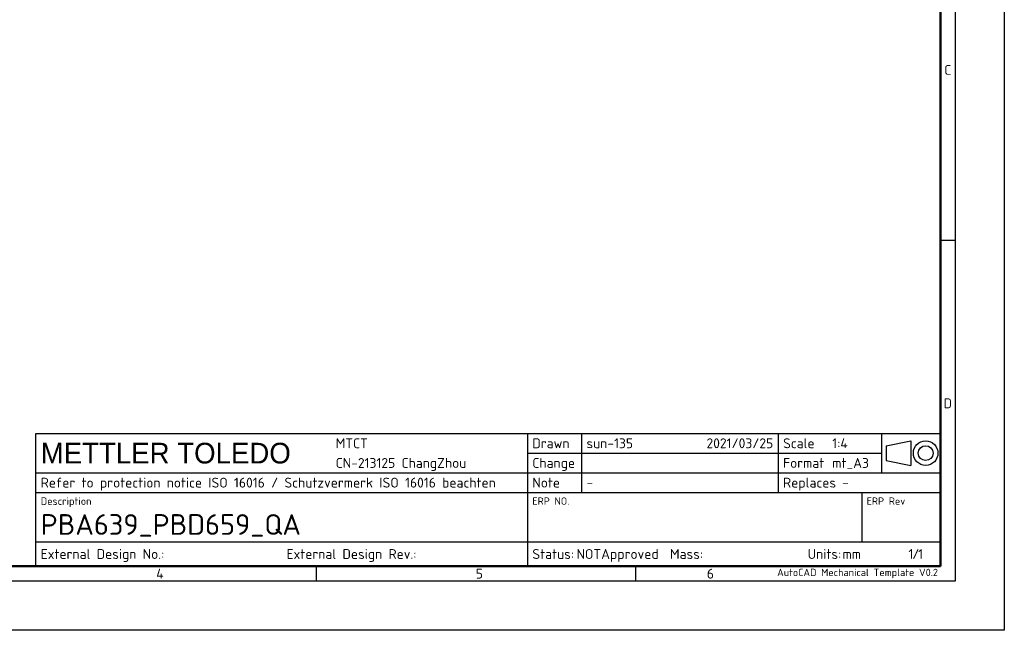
# Model space of a CAD drawing. Header units: millimetres. Extents: x 0 to 1680, y 0 to 1188.
# Tile 14 of 22: x 879 to 1680, y 0 to 496. Entities that reach past the tile are written whole.
import ezdxf
from ezdxf.enums import TextEntityAlignment as Align

# ---------------------------------------------------------------- set-up
doc = ezdxf.new("R2010")
doc.units = ezdxf.units.MM
doc.header["$LTSCALE"] = 4
doc.layers.add('AM_BOR', color=7, linetype='Continuous', lineweight=50)
doc.styles.add('MT logo', font='avgcbol.ttf')
doc.styles.add('Note', font='isocpeur.ttf')

# ---------------------------------------------------------------- blocks, each defined once
blk = doc.blocks.new('MT_ISO_A3')
at = {"layer": 'AM_BOR', "lineweight": 25}
for p, q in [((410, 287), (410, 10)), ((407, 79.25), (410, 79.25)), ((280, 13), (280, 10)), ((345, 13), (345, 10)), ((410, 10), (20, 10))]:
    blk.add_line(p, q, dxfattribs=at)
at = {"layer": 'AM_BOR', "lineweight": 50}
for p, q in [((407, 284), (407, 13)), ((407, 13), (23, 13))]:
    blk.add_line(p, q, dxfattribs=at)
at = {"layer": 'Defpoints', "lineweight": 25}
for p, q in [((420, 297), (420, 0)), ((420, 0), (0, 0))]:
    blk.add_line(p, q, dxfattribs=at)
at = {"layer": 'AM_BOR', "lineweight": 25, "char_height": 2, "style": 'Note'}
for s, insert, attachment_point in [('\\fISOCPEUR|b0|i0;\\H2.0000;C', (408.5, 113.87), 5), ('\\fISOCPEUR|b0|i0;\\H2.0000;D', (408.5, 46.12), 5), ('\\fISOCPEUR|b0|i0;\\H2.0000;4', (247.5, 11.5), 4), ('\\fISOCPEUR|b0|i0;\\H2.0000;5', (312.5, 11.5), 4), ('\\fISOCPEUR|b0|i0;\\H2.0000;6', (359.5, 11.5), 4)]:
    blk.add_mtext(s, dxfattribs=dict(at, insert=insert, attachment_point=attachment_point))
blk = doc.blocks.new('MT-ISO-TITLE')
at = {"layer": 'AM_BOR', "lineweight": 25}
for p, q in [((-184, 27), (0, 27)), ((-184, 0), (-184, 27)), ((-84, 27), (-84, 0)), ((-73, 27), (-73, 15)), ((-33, 27), (-33, 15)), ((-12, 27), (-12, 19)), ((0, 27), (0, 0)), ((-11, 24.5), (-6, 25.5)), ((-11, 24.5), (-11, 21.5)), ((-6, 25.5), (-6, 20.5)), ((-84, 23), (-12, 23)), ((-11, 21.5), (-6, 20.5)), ((-184, 19), (0, 19)), ((-184, 15), (0, 15)), ((-16, 15), (-16, 5)), ((-184, 5), (0, 5)), ((0, 0), (-184, 0))]:
    blk.add_line(p, q, dxfattribs=at)
for radius in [2.5, 1.5]:
    blk.add_circle((-3, 23), radius, dxfattribs=at)
at = {"layer": 'AM_BOR', "lineweight": 25, "style": 'Note'}
for s, p in [('Scale', (-32, 25)), ('Drawn', (-83, 25)), ('Change', (-83, 21)), ('Format', (-32, 21)), ('Refer to protection notice ISO 16016 / Schutzvermerk ISO 16016 beachten', (-183, 17)), ('Replaces', (-32, 17)), ('Note', (-83, 17)), ('External Design No.:', (-183, 2.5)), ('External Design Rev.:', (-133, 2.5)), ('Status:', (-83, 2.5)), ('Mass:', (-55, 2.5)), ('Units:', (-27, 2.5))]:
    blk.add_text(s, height=2, dxfattribs=at).set_placement(p, align=Align.MIDDLE_LEFT)
for s, height, p in [('Description', 1.5217, (-183, 14)), ('ERP NO.', 1.5, (-83, 14)), ('ERP Rev', 1.5, (-15, 14))]:
    blk.add_text(s, height=height, dxfattribs=at).set_placement(p, align=Align.TOP_LEFT)
blk.add_text('/', height=2, dxfattribs=at).set_placement((-5, 2.5), align=Align.MIDDLE_CENTER)
blk.add_text('AutoCAD Mechanical Template V0.2', height=1.5, dxfattribs=at).set_placement((-0.5, -0.5), align=Align.TOP_RIGHT)
at = {"layer": 'AM_BOR', "lineweight": 25}
for tag, height, style, p in [('PLANT{19}', 2, 'Note', (-123, 25)), ('GEN-TITLE-NAME{11}', 2, 'Note', (-72, 25)), ('GEN-TITLE-SCA{4.0}', 2, 'Note', (-22, 25)), ('GEN-TITLE-CMPNY{13.8}', 4.2, 'MT logo', (-183, 23)), ('ADDRESS{19}', 2, 'Note', (-123, 21)), ('GEN-TITLE-ISSM{11}', 2, 'Note', (-72, 21)), ('GEN-TITLE-SIZ{4.0}', 2, 'Note', (-22, 21)), ('NOTE{19}', 2, 'Note', (-72, 17)), ('REPLACES{9}', 2, 'Note', (-20, 17)), ('GEN-TITLE-DES1{23.3}', 4.2, 'Note', (-183, 8.5)), ('GEN-TITLE-NR{15.7}', 4.2, 'Note', (-83, 8.5)), ('GEN-TITLE-DWG{11}', 2, 'Note', (-157.96, 2.5)), ('GEN-TITLE-DWGREV{10}', 2, 'Note', (-106.49, 2.5))]:
    blk.add_attdef(tag, text='', height=height, dxfattribs=dict(at, style=style)).set_placement(p, align=Align.MIDDLE_LEFT)
at = {"layer": 'AM_BOR', "lineweight": 25, "style": 'Note'}
for tag, p in [('GEN-TITLE-DAT{7}', (-34, 25)), ('GEN-TITLE-ISSD{7}', (-34, 21))]:
    blk.add_attdef(tag, text='', height=2, dxfattribs=at).set_placement(p, align=Align.MIDDLE_RIGHT)
blk.add_attdef('GEN-TITLE-DES2{54.3}', text='', height=1.5, dxfattribs=at).set_placement((-166.5, 14), align=Align.TOP_LEFT)
blk.add_attdef('GEN-TITLE-REV{3.3}', text='', height=4.2, dxfattribs=at).set_placement((-8, 8.5), align=Align.MIDDLE_CENTER)
at = {"layer": 'AM_BOR', "lineweight": 25, "style": 'Note', "flags": 8}
for tag, p in [('GEN-TITLE-DACT{8.3}', (-74.02, 2.5)), ('GEN-TITLE-WT{10}', (-48, 2.5)), ('GEN-TITLE-LUNIT{4.3}', (-19.9, 2.5)), ('GEN-TITLE-SHEETS{2}', (-4.5, 2.5))]:
    blk.add_attdef(tag, text='', height=2, dxfattribs=at).set_placement(p, align=Align.MIDDLE_LEFT)
blk.add_attdef('GEN-TITLE-SHEET{2}', text='', height=2, dxfattribs=at).set_placement((-5.5, 2.5), align=Align.MIDDLE_RIGHT)

msp = doc.modelspace()

# ---------------------------------------------------------------- block references
at = {"lineweight": 0, "xscale": 4, "yscale": 4, "zscale": 4}
msp.add_blockref('MT_ISO_A3', (0, 0), dxfattribs=at)
at = {"lineweight": 0}
ref = msp.add_blockref('MT-ISO-TITLE', (1628, 52), dxfattribs=dict(at, xscale=4, yscale=4, zscale=4))
ref.add_attrib('GEN-TITLE-DES1{23.3}', 'PBA639_PBD659_QA', dxfattribs={"layer": 'AM_BOR', "lineweight": 25, "height": 16.8, "style": 'Note'}).set_placement((896, 86), align=Align.MIDDLE_LEFT)
ref.add_attrib('GEN-TITLE-NAME{11}', 'sun-135', dxfattribs={"layer": 'AM_BOR', "lineweight": 25, "height": 8, "style": 'Note'}).set_placement((1340, 152), align=Align.MIDDLE_LEFT)
ref.add_attrib('GEN-TITLE-DAT{7}', '2021/03/25', dxfattribs={"layer": 'AM_BOR', "lineweight": 25, "height": 8, "style": 'Note'}).set_placement((1492, 152), align=Align.MIDDLE_RIGHT)
ref.add_attrib('GEN-TITLE-SCA{4.0}', '1:4', dxfattribs={"layer": 'AM_BOR', "lineweight": 25, "height": 8, "style": 'Note'}).set_placement((1540, 152), align=Align.MIDDLE_LEFT)
ref.add_attrib('GEN-TITLE-SIZ{4.0}', 'mt_A3', dxfattribs={"layer": 'AM_BOR', "lineweight": 25, "height": 8, "style": 'Note'}).set_placement((1540, 136), align=Align.MIDDLE_LEFT)
ref.add_attrib('NOTE{19}', '-', dxfattribs={"layer": 'AM_BOR', "lineweight": 25, "height": 8, "style": 'Note'}).set_placement((1340, 120), align=Align.MIDDLE_LEFT)
ref.add_attrib('REPLACES{9}', '-', dxfattribs={"layer": 'AM_BOR', "lineweight": 25, "height": 8, "style": 'Note'}).set_placement((1548, 120), align=Align.MIDDLE_LEFT)
ref.add_attrib('GEN-TITLE-DACT{8.3}', 'NOTApproved', dxfattribs={"layer": 'AM_BOR', "lineweight": 25, "height": 8, "style": 'Note'}).set_placement((1331.93, 62), align=Align.MIDDLE_LEFT)
ref.add_attrib('GEN-TITLE-LUNIT{4.3}', 'mm', dxfattribs={"layer": 'AM_BOR', "lineweight": 25, "height": 8, "style": 'Note'}).set_placement((1548.41, 62), align=Align.MIDDLE_LEFT)
ref.add_attrib('GEN-TITLE-SHEET{2}', '1', dxfattribs={"layer": 'AM_BOR', "lineweight": 25, "height": 8, "style": 'Note'}).set_placement((1606, 62), align=Align.MIDDLE_RIGHT)
ref.add_attrib('GEN-TITLE-SHEETS{2}', '1', dxfattribs={"layer": 'AM_BOR', "lineweight": 25, "height": 8, "style": 'Note'}).set_placement((1610, 62), align=Align.MIDDLE_LEFT)
ref.add_attrib('GEN-TITLE-CMPNY{13.8}', 'METTLER TOLEDO', dxfattribs={"layer": 'AM_BOR', "lineweight": 25, "height": 16.8, "style": 'MT logo'}).set_placement((896, 144), align=Align.MIDDLE_LEFT)
ref.add_attrib('PLANT{19}', 'MTCT', dxfattribs={"layer": 'AM_BOR', "lineweight": 25, "height": 8, "style": 'Note'}).set_placement((1136, 152), align=Align.MIDDLE_LEFT)
ref.add_attrib('ADDRESS{19}', 'CN-213125 ChangZhou', dxfattribs={"layer": 'AM_BOR', "lineweight": 25, "height": 8, "style": 'Note'}).set_placement((1136, 136), align=Align.MIDDLE_LEFT)

doc.saveas('drawing.dxf')
